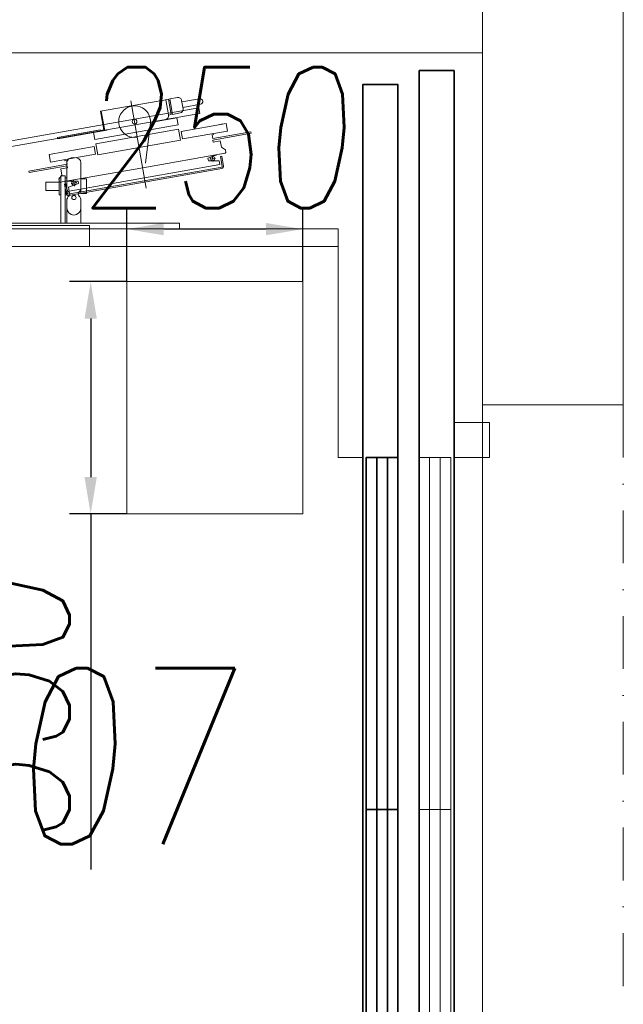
# Model space of a CAD drawing. Header units: millimetres. Extents: x 144573 to 336993, y 74252 to 247042.
# Tile 145 of 256: x 163005 to 163861, y 187381 to 188780. Entities that reach past the tile are written whole.
import ezdxf

# ---------------------------------------------------------------- set-up
doc = ezdxf.new("R2010")
doc.units = ezdxf.units.MM
doc.linetypes.add('CK_Čerchovaná 50', pattern=[6, 3, -1.5, 0, -1.5])
doc.layers.get('Defpoints').update_dxf_attribs({"color": 255, "lineweight": 0})
doc.layers.add('DIM_COMP_AUX', color=255, linetype='Continuous', lineweight=0, plot=False)
for name, color, linetype, lineweight in [('NOVÁ TENKÁ', 255, 'Continuous', 0), ('OBRYSY', 255, 'Continuous', 0), ('POPIS2', 255, 'Continuous', 0), ('TENKA', 255, 'Continuous', 0), ('ŽB', 255, 'Continuous', 0)]:
    doc.layers.add(name, color=color, linetype=linetype, lineweight=lineweight)
doc.styles.add('CS-ROMANS', font='romans.shx', dxfattribs={"width": 0.75, "oblique": 5})
doc.styles.add('ROMANS', font='romans.shx', dxfattribs={"width": 0.75, "oblique": 5, "height": 200})
doc.dimstyles.new('KONE_mm', dxfattribs={"dimscale": 15, "dimtxt": 3.5, "dimasz": 3.5, "dimexe": 2, "dimexo": 0, "dimgap": 2, "dimtad": 1, "dimdec": 0, "dimrnd": 0.01, "dimzin": 0, "dimdsep": 46, "dimtxsty": 'ROMANS', "dimsah": 1, "dimcen": 0, "dimclrd": 256, "dimclre": 256, "dimclrt": 256, "dimadec": 1, "dimazin": 3, "dimtfac": 1, "dimtdec": 0, "dimtmove": 0, "dimatfit": 3, "dimfxl": 0, "dimtolj": 1, "dimtzin": 0, "dimarcsym": 0})

# ---------------------------------------------------------------- blocks, each defined once
blk = doc.blocks.new('*D980')
at = {"layer": 'Defpoints', "color": 0, "transparency": 16777216}
for p in [(700, 505), (774.6, 505), (700, 255)]:
    blk.add_point(p, dxfattribs=at)
at = {"layer": 'DIM_COMP_AUX', "lineweight": -2, "transparency": 16777216}
for p, q in [((700, 505), (804.6, 505)), ((774.6, 307.5), (774.6, 452.5)), ((700, 255), (804.6, 255))]:
    blk.add_line(p, q, dxfattribs=at)
at = {"layer": 'DIM_COMP_AUX', "transparency": 16777216}
for points in [[(783.4, 452.5), (765.9, 452.5), (774.6, 505)], [(783.4, 307.5), (765.9, 307.5), (774.6, 255)]]:
    blk.add_solid(points, dxfattribs=at)
at = {"layer": 'DIM_COMP_AUX', "transparency": 16777216, "insert": (904.6, 380), "char_height": 200, "attachment_point": 5, "rotation": 270, "style": 'ROMANS'}
blk.add_mtext('\\A1;250', dxfattribs=at)
blk = doc.blocks.new('*D981')
at = {"layer": 'Defpoints', "color": 0, "transparency": 16777216}
for p in [(370, 556.2), (370, 505), (700, 505)]:
    blk.add_point(p, dxfattribs=at)
at = {"layer": 'DIM_COMP_AUX', "lineweight": -2, "transparency": 16777216}
for p, q in [((370, 505), (370, 586.2)), ((700, 505), (700, 586.2)), ((370, 556.2), (-134.9, 556.2)), ((647.5, 556.2), (422.5, 556.2))]:
    blk.add_line(p, q, dxfattribs=at)
at = {"layer": 'DIM_COMP_AUX', "transparency": 16777216}
for points in [[(422.5, 565), (422.5, 547.5), (370, 556.2)], [(647.5, 565), (647.5, 547.5), (700, 556.2)]]:
    blk.add_solid(points, dxfattribs=at)
at = {"layer": 'DIM_COMP_AUX', "transparency": 16777216, "insert": (91.3, 686.2), "char_height": 200, "attachment_point": 5, "style": 'ROMANS'}
blk.add_mtext('\\A1;330', dxfattribs=at)
blk = doc.blocks.new('10020_Elevator_0')
at = {"layer": 'NOVÁ TENKÁ'}
for p, q in [((775, 205), (775, 1880)), ((750, 205), (750, 1855)), ((750, 558), (750, 784)), ((780, 784), (780, 558)), ((783, 430), (783, 762.5)), ((887.3, 694.57), (939.02, 401.29)), ((895.18, 695.96), (946.89, 402.68)), ((829.5, 620), (841.5, 620)), ((829.5, 601), (829.5, 620)), ((841.5, 601), (841.5, 620)), ((783, 598.5), (850.5, 598.5)), ((783, 592.5), (850.5, 592.5)), ((783, 590), (815.56, 590)), ((823.5, 601), (847.5, 601)), ((823.5, 598.5), (823.5, 601)), ((823.5, 592.5), (823.5, 590)), ((833.44, 590), (823.5, 590)), ((829.5, 588.96), (829.5, 590)), ((844.5, 590), (833.44, 590)), ((847.5, 590), (844.5, 590)), ((847.5, 598.5), (847.5, 601)), ((847.5, 592.5), (847.5, 590)), ((869.25, 590), (847.5, 590)), ((850.5, 598.5), (850.5, 592.5)), ((815.56, 570), (783, 570)), ((832.97, 570), (824.99, 570)), ((824.99, 570), (824.99, 562)), ((846.01, 562), (824.99, 562)), ((829.5, 570), (829.5, 571.04)), ((844.5, 570), (833.44, 570)), ((846.01, 570), (844.5, 570)), ((869.25, 570), (846.01, 570)), ((846.01, 570), (846.01, 562)), ((780, 558), (750, 558)), ((775, 430), (783, 430)), ((946.89, 402.68), (939.02, 401.29)), ((450, 40), (500, 40)), ((450, -10), (450, 40)), ((500, 40), (500, -10)), ((-550, 0), (450, 0)), ((500, -10), (450, -10))]:
    blk.add_line(p, q, dxfattribs=at)
at = {"layer": 'NOVÁ TENKÁ', "ltscale": 0.25}
for p, q in [((855.19, 643.6), (857.16, 643.95)), ((855.19, 643.6), (864.74, 589.44)), ((857.16, 643.95), (866.71, 589.78)), ((869.69, 613.16), (880.53, 615.07)), ((880.98, 549.14), (869.69, 613.16)), ((891.81, 551.05), (880.53, 615.07)), ((904.97, 603.13), (903, 602.78)), ((913.68, 542.22), (903, 602.78)), ((915.65, 542.56), (904.97, 603.13)), ((822.42, 587.56), (860.8, 369.92)), ((860.8, 369.92), (822.42, 587.56)), ((824.78, 585.69), (824.39, 587.91)), ((824.39, 587.91), (824.78, 585.69)), ((838.64, 593.46), (824.85, 591.03)), ((824.85, 591.03), (838.64, 593.46)), ((838.99, 591.5), (825.2, 589.06)), ((838.99, 591.5), (825.2, 589.06)), ((828.68, 586.63), (834.09, 587.59)), ((834.09, 587.59), (839.3, 573.27)), ((838.99, 591.5), (838.64, 593.46)), ((838.64, 593.46), (838.99, 591.5)), ((841.13, 599.49), (841.94, 600.65)), ((841.13, 599.49), (861.8, 482.3)), ((841.94, 600.65), (845.39, 601.26)), ((842.96, 589.15), (842.96, 573.92)), ((845.39, 601.26), (851.18, 597.2)), ((851.18, 597.2), (860.05, 598.76)), ((860.05, 598.76), (861.78, 588.91)), ((861.78, 588.91), (864.74, 589.44)), ((866.71, 589.78), (872.12, 590.74)), ((871.78, 592.71), (873.25, 592.97)), ((872.12, 590.74), (871.78, 592.71)), ((824.78, 585.69), (862.38, 372.48)), ((824.78, 585.69), (862.38, 372.48)), ((828.68, 586.63), (847.52, 479.78)), ((844.14, 580.73), (835.86, 579.27)), ((840.73, 575.86), (839.27, 584.14)), ((839.3, 573.27), (842.96, 573.92)), ((880.22, 545.96), (895.98, 548.74)), ((900.89, 428.77), (880.22, 545.96)), ((880.98, 549.14), (891.81, 551.05)), ((895.98, 548.74), (916.64, 431.55)), ((902.1, 550.33), (911.94, 552.06)), ((902.1, 550.33), (922.93, 432.15)), ((911.94, 552.06), (915.33, 532.86)), ((913.68, 542.22), (915.65, 542.56)), ((915.53, 537.47), (914.67, 542.39)), ((942.3, 541.17), (914.72, 536.31)), ((915.53, 537.47), (942.12, 542.16)), ((942.12, 542.16), (958.45, 449.58)), ((956.74, 499.04), (832.89, 477.2)), ((866.36, 372.93), (847.52, 479.78)), ((882.46, 365.1), (861.8, 482.3)), ((868.08, 478.33), (922.05, 471.96)), ((926.17, 471.37), (932.78, 433.89)), ((936.78, 445.76), (958.45, 449.58)), ((959.29, 445.67), (958.59, 449.61)), ((922.93, 432.15), (932.78, 433.89)), ((937.33, 441.8), (936.63, 445.74)), ((959.29, 445.67), (937.33, 441.8)), ((959.64, 443.7), (937.67, 439.83)), ((939.58, 428.99), (937.67, 439.83)), ((939.69, 440.18), (939.35, 442.15)), ((957.62, 443.34), (957.27, 445.31)), ((961.55, 432.87), (959.64, 443.7)), ((916.64, 431.55), (900.89, 428.77)), ((902.69, 426.04), (913.52, 427.95)), ((913.97, 362.03), (902.69, 426.04)), ((924.81, 363.94), (913.52, 427.95)), ((945.38, 424.94), (957.49, 427.07)), ((947.49, 425.31), (951.9, 400.3)), ((955.37, 426.7), (959.78, 401.69)), ((878.87, 383.76), (870.59, 382.3)), ((871.77, 389.11), (875.43, 389.76)), ((871.77, 373.88), (871.77, 389.11)), ((875.46, 378.89), (874, 387.17)), ((880.64, 375.45), (875.43, 389.76)), ((898.25, 382.1), (901.2, 382.63)), ((899.99, 372.26), (898.25, 382.1)), ((901.2, 382.63), (910.75, 328.46)), ((903.17, 382.97), (908.59, 383.93)), ((903.17, 382.97), (912.72, 328.81)), ((908.94, 381.96), (908.59, 383.93)), ((908.94, 381.96), (910.41, 382.22)), ((862.38, 372.48), (862.77, 370.26)), ((862.38, 372.48), (862.77, 370.26)), ((877.71, 371.88), (863.92, 369.45)), ((863.92, 369.45), (877.71, 371.88)), ((878.06, 369.91), (864.27, 367.48)), ((878.06, 369.91), (864.27, 367.48)), ((866.36, 372.93), (871.77, 373.88)), ((877.71, 371.88), (878.06, 369.91)), ((877.71, 371.88), (878.06, 369.91)), ((882.46, 365.1), (883.62, 364.29)), ((883.62, 364.29), (887.07, 364.9)), ((887.07, 364.9), (891.12, 370.69)), ((891.12, 370.69), (899.99, 372.26)), ((913.97, 362.03), (924.81, 363.94)), ((924.03, 368.37), (922.46, 377.24)), ((910.75, 328.46), (912.72, 328.81))]:
    blk.add_line(p, q, dxfattribs=at)
at = {"layer": 'NOVÁ TENKÁ', "lineweight": 35}
for p, q in [((-1100, 90), (1000, 90)), ((1000, 90), (1000, 40)), ((1000, 40), (-1100, 40))]:
    blk.add_line(p, q, dxfattribs=at)
at = {"layer": 'NOVÁ TENKÁ', "ltscale": 0.25}
for points in [[(903, 602.78), (904.97, 603.13), (914.78, 547.49), (912.81, 547.14), (911.94, 552.06)], [(915.65, 542.56), (913.68, 542.22), (912.81, 547.14), (914.78, 547.49)]]:
    blk.add_lwpolyline(points, close=True, dxfattribs=at)
at = {"layer": 'NOVÁ TENKÁ', "linetype": 'Continuous'}
blk.add_lwpolyline([(700, 255), (370, 255), (370, 505), (700, 505)], close=True, dxfattribs=at)
at = {"layer": 'NOVÁ TENKÁ'}
for points in [[(775, 205), (450, 205), (450, 170)], [(-550, 75), (-50, 75)], [(-50, 75), (450, 75)], [(-550, 60), (-50, 60)], [(-50, 60), (450, 60)]]:
    blk.add_lwpolyline(points, dxfattribs=at)
at = {"layer": 'NOVÁ TENKÁ', "lineweight": 35}
for points in [[(-1080, 170), (980, 170), (980, 120), (-1080, 120)], [(-50, 120), (-50, 165), (-550, 165), (-550, 120)], [(450, 120), (450, 165), (-50, 165), (-50, 120)]]:
    blk.add_lwpolyline(points, close=True, dxfattribs=at)
for points in [[(-550, 150), (-50, 150)], [(-50, 150), (450, 150)], [(-550, 135), (-50, 135)], [(-50, 135), (450, 135)]]:
    blk.add_lwpolyline(points, dxfattribs=at)
at = {"layer": 'NOVÁ TENKÁ'}
for points in [[(-50, 45), (-50, 90), (-550, 90), (-550, 45)], [(450, 45), (450, 90), (-50, 90), (-50, 45)]]:
    blk.add_lwpolyline(points, close=True, dxfattribs=at)
blk.add_circle((819.49, 580), 3, dxfattribs=at)
at = {"layer": 'NOVÁ TENKÁ', "ltscale": 0.25}
for centre, radius in [((840, 580), 3), ((927.29, 493.84), 3.4), ((874.73, 383.03), 3)]:
    blk.add_circle(centre, radius, dxfattribs=at)
at = {"layer": 'NOVÁ TENKÁ'}
for centre, radius, start, end in [((815.56, 582), 8, 41.81031, 90), ((833.44, 582), 8, 90, 138.18969), ((824.5, 590), 4, 221.81031, 318.18969), ((824.5, 570), 4, 41.81031, 138.18969), ((815.56, 578), 8, 270, 318.18969), ((833.44, 578), 8, 221.81031, 270)]:
    blk.add_arc(centre, radius, start, end, dxfattribs=at)
at = {"layer": 'NOVÁ TENKÁ', "ltscale": 0.25}
for centre, radius, start, end in [((825.37, 588.08), 3, 100, 190), ((825.37, 588.08), 3, 100, 190), ((825.37, 588.08), 1, 100, 190), ((825.37, 588.08), 1, 100, 190), ((927.29, 493.84), 22.5, 256.54231, 190), ((935.74, 451.67), 6, 190, 280), ((944.51, 429.86), 5, 190, 280), ((956.62, 432), 5, 280, 10), ((955.84, 401), 4, 190, 10), ((863.75, 370.44), 3, 190, 280), ((863.75, 370.44), 3, 190, 280), ((863.75, 370.44), 1, 190, 280), ((863.75, 370.44), 1, 190, 280)]:
    blk.add_arc(centre, radius, start, end, dxfattribs=at)
at = {"layer": 'NOVÁ TENKÁ'}
for centre, major_axis, ratio, start_param, end_param in [((804.87, 580), (-10.37, 0), 0.9642054, 4.712389, 7.8539816), ((869.25, 580), (0, 10), 0.7254197, 3.1415927, 6.2831853)]:
    blk.add_ellipse(centre, major_axis=major_axis, ratio=ratio, start_param=start_param, end_param=end_param, dxfattribs=at)
at = {"layer": 'DIM_COMP_AUX'}
dim = blk.add_linear_dim(base=(370, 556.23), p1=(700, 505), p2=(370, 505), angle=180, dimstyle='KONE_mm', override={"dimdec": 0}, dxfattribs=at)
dim.commit()
dim.dimension.update_dxf_attribs({"geometry": '*D981', "text_midpoint": (91.31, 686.23)})
dim = blk.add_linear_dim(base=(774.64, 505), p1=(700, 255), p2=(700, 505), angle=90, dimstyle='KONE_mm', override={"dimdec": 0}, dxfattribs=at)
dim.commit()
dim.dimension.update_dxf_attribs({"geometry": '*D980', "text_midpoint": (774.64, 380), "dimtype": 128})

msp = doc.modelspace()

# ---------------------------------------------------------------- linework, layer by layer
at = {"layer": 'OBRYSY'}
msp.add_line((163661.48, 188732.759), (161561.48, 188732.759), dxfattribs=at)
at = {"layer": 'TENKA', "ltscale": 5}
msp.add_line((163661.48, 187082.759), (163661.48, 188232.759), dxfattribs=at)
at = {"layer": 'TENKA', "linetype": 'CK_Čerchovaná 50', "ltscale": 25}
msp.add_line((163861.48, 188232.759), (163861.48, 187082.759), dxfattribs=at)
at = {"layer": 'ŽB'}
for p, q in [((163661.48, 189422.759), (163661.48, 188232.759)), ((163861.48, 189422.759), (163861.48, 188232.759))]:
    msp.add_line(p, q, dxfattribs=at)
at = {"layer": 'ŽB', "ltscale": 5}
msp.add_line((163661.48, 188232.759), (163861.48, 188232.759), dxfattribs=at)

# ---------------------------------------------------------------- block references
at = {"rotation": 90}
msp.add_blockref('10020_Elevator_0', (163661.479, 187707.758), dxfattribs=at)

# ---------------------------------------------------------------- texts
at = {"layer": 'POPIS2', "ltscale": 15, "style": 'CS-ROMANS', "oblique": 5, "width": 0.75}
msp.add_text('2.07', height=250, dxfattribs=at).set_placement((162749.641, 187608.589))

doc.saveas('drawing.dxf')
